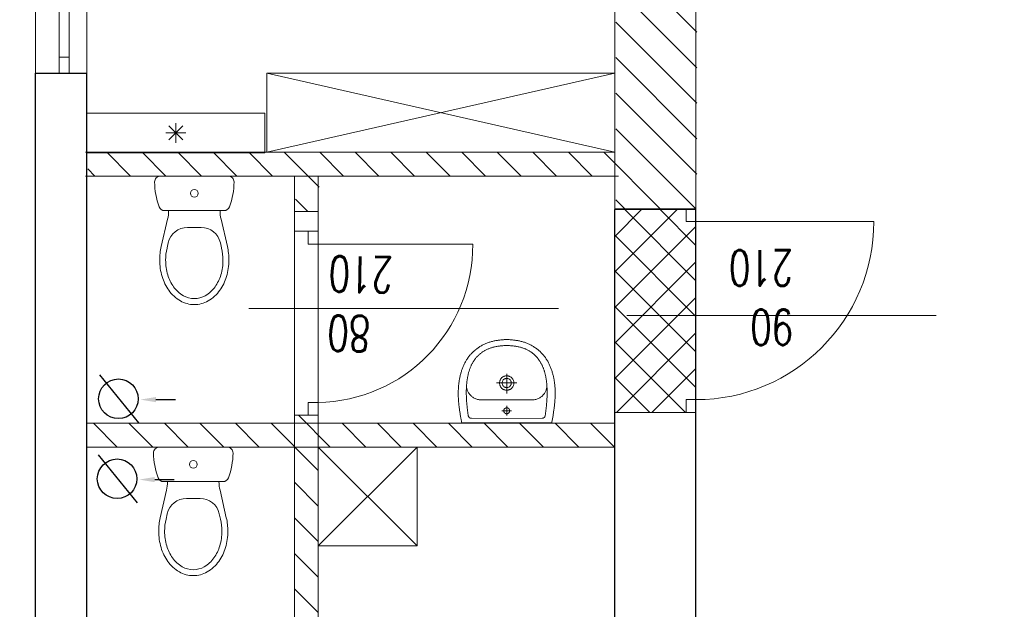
# Model space of a CAD drawing. Header units: millimetres. Extents: x -2948 to 78628, y 64669 to 215420.
# Tile 48 of 256: x 54957 to 55454, y 73594 to 73892. Entities that reach past the tile are written whole.
import ezdxf

# ---------------------------------------------------------------- set-up
doc = ezdxf.new("R2010")
doc.units = ezdxf.units.MM
doc.linetypes.add('HIDDEN', pattern=[9.525, 6.35, -3.175])
for name, color, linetype, lineweight in [('meble', 3, 'Continuous', 5), ('NOWE SCIANY', 3, 'Continuous', 13), ('OPIS', 2, 'Continuous', 13), ('P_POMOC', 1, 'Continuous', 5), ('P_WYPOSAZENIE_SANITARNE', 4, 'Continuous', 5), ('POMOC', 1, 'Continuous', 13), ('STOLARKA', 3, 'Continuous', 13), ('WYMIAR', 5, 'Continuous', 13), ('WYPOSAZENIE_SANITARNE', 122, 'Continuous', 5), ('ŚCIANY', 7, 'Continuous', 30)]:
    doc.layers.add(name, color=color, linetype=linetype, lineweight=lineweight)
doc.styles.add('style2', font='romans.shx', dxfattribs={"width": 0.7})
doc.dimstyles.new('100', dxfattribs={"dimscale": 80, "dimtxt": 0.2, "dimasz": 0.2, "dimexe": 1.25, "dimexo": 0.625, "dimgap": 0.05, "dimtad": 1, "dimdec": 0, "dimdsep": 46, "dimlunit": 6, "dimtxsty": 'style2', "dimblk1": 'TICK', "dimblk2": 'TICK', "dimsah": 1, "dimcen": 0.2, "dimse1": 1, "dimse2": 1, "dimclrd": 256, "dimclrt": 2, "dimadec": 0, "dimazin": 0, "dimtfac": 1, "dimtdec": 0, "dimtix": 1, "dimtmove": 1, "dimatfit": 0, "dimldrblk": 'DOTSMALL', "dimfxl": 1, "dimtolj": 1, "dimtzin": 0, "dimarcsym": 0})

# ---------------------------------------------------------------- blocks, each defined once
blk = doc.blocks.new('A$C48A16FC9')
at = {"layer": 'WYPOSAZENIE_SANITARNE'}
for p, q in [((-13.67, 35.98), (20.52, 35.98)), ((18.4, 18.48), (-11.55, 18.48)), ((-13.28, 0.27), (-10.09, 14.1)), ((0, 10), (6.85, 10)), ((20.13, 0.27), (16.94, 14.1)), ((-10.36, -0.41), (-9.74, 2.25)), ((17.21, -0.41), (16.6, 2.25))]:
    blk.add_line(p, q, dxfattribs=at)
for points in [[(-14.07, -6.52, 0.072039), (-12.86, -14.86, 0.083339), (-9.48, -21.8, 0.106661), (-3.63, -27.12, 0.132138), (3.43, -29.02, 0.132138), (10.48, -27.12, 0.106661), (16.33, -21.8, 0.083339), (19.72, -14.86, 0.072039), (20.93, -6.52, 0.05824), (20.13, 0.27, 0.083339)], [(-13.28, 0.27, 0.05824), (-14.07, -6.52, 0.072039)], [(-10.36, -0.43, 0.05824), (-11.07, -6.52, 0.05824)], [(-11.07, -6.52, 0.072039), (-9.99, -14.01, 0.083339), (-7.04, -20.05, 0.106661), (-2.12, -24.52, 0.132138), (3.43, -26.02, 0.132138), (8.98, -24.52, 0.106661), (13.89, -20.05, 0.083339), (16.84, -14.01, 0.072039), (17.93, -6.52, 0.05824), (17.21, -0.43, 0.05824)]]:
    blk.add_lwpolyline(points, format="xyb", dxfattribs=at)
blk.add_circle((3.43, 27.23), 1.96, dxfattribs=at)
for centre, radius, start, end in [((-13.67, 32.98), 3, 90, 180.5376), ((20.52, 32.98), 3, 359.4624, 90), ((20.33, 33.3), 37, 180.5376, 200.3417), ((-13.48, 33.3), 37, 339.6583, 359.4624), ((-11.55, 21.48), 3, 200.3417, 270), ((18.4, 21.48), 3, 270, 339.6583), ((-29.57, 18.6), 20, 346.9953, 359.6717), ((36.43, 18.6), 20, 180.3283, 193.0047), ((0, 0), 10, 90, 166.9953), ((6.85, 0), 10, 13.0047, 90)]:
    blk.add_arc(centre, radius, start, end, dxfattribs=at)
blk = doc.blocks.new('A$C17BC5D8D')
at = {"layer": 'WYPOSAZENIE_SANITARNE'}
blk.add_line((3.81, -7.43), (3.81, -7.43), dxfattribs=at)
for points in [[(-2.19, 13.82), (-2.19, -8.88), (-2.19, -31.68), (-1.76, -31.78), (-1.34, -31.87), (-0.91, -31.96), (-0.47, -32.04), (-0.04, -32.12), (0.4, -32.2), (0.84, -32.27), (1.28, -32.35), (1.73, -32.42), (2.17, -32.48), (2.61, -32.55), (3.06, -32.61), (3.5, -32.67), (3.94, -32.73), (4.39, -32.79), (4.83, -32.85), (5.26, -32.91), (5.7, -32.97), (6.13, -33.02), (6.56, -33.08), (6.98, -33.13), (7.4, -33.17), (7.82, -33.21), (8.24, -33.25), (8.67, -33.28), (9.09, -33.31), (9.51, -33.34), (9.93, -33.37), (10.36, -33.39), (10.78, -33.4), (11.2, -33.42), (11.63, -33.43), (12.05, -33.44), (12.47, -33.44), (12.9, -33.44), (13.32, -33.43), (13.74, -33.43), (14.17, -33.41), (14.59, -33.4), (15.01, -33.38), (15.43, -33.35), (15.86, -33.32), (16.28, -33.29), (16.7, -33.25), (17.12, -33.21), (17.54, -33.16), (17.96, -33.11), (18.37, -33.05), (18.79, -32.99), (19.21, -32.92), (19.62, -32.85), (20.04, -32.77), (20.45, -32.69), (20.87, -32.61), (21.28, -32.51), (21.69, -32.42), (22.1, -32.31), (22.51, -32.21), (22.91, -32.09), (23.32, -31.97), (23.72, -31.85), (24.13, -31.72), (24.53, -31.58), (24.93, -31.44), (25.33, -31.29), (25.72, -31.14), (26.12, -30.98), (26.51, -30.81), (26.9, -30.64), (26.9, -30.64), (27.31, -30.45), (27.7, -30.26), (28.1, -30.06), (28.48, -29.85), (28.86, -29.64), (29.24, -29.42), (29.61, -29.19), (29.97, -28.95), (30.33, -28.71), (30.68, -28.47), (31.02, -28.21), (31.36, -27.95), (31.7, -27.68), (32.03, -27.41), (32.35, -27.13), (32.66, -26.84), (32.97, -26.55), (33.28, -26.24), (33.58, -25.94), (33.87, -25.62), (34.16, -25.3), (34.44, -24.97), (34.72, -24.63), (34.99, -24.29), (35.26, -23.93), (35.52, -23.58), (35.77, -23.21), (36.02, -22.84), (36.27, -22.46), (36.49, -22.1), (36.71, -21.74), (36.92, -21.37), (37.12, -21), (37.31, -20.62), (37.5, -20.23), (37.67, -19.84), (37.84, -19.45), (38, -19.05), (38.15, -18.65), (38.29, -18.25), (38.43, -17.84), (38.56, -17.43), (38.68, -17.01), (38.79, -16.59), (38.9, -16.17), (39, -15.75), (39.1, -15.33), (39.18, -14.9), (39.27, -14.48), (39.34, -14.05), (39.41, -13.62), (39.47, -13.19), (39.53, -12.76), (39.58, -12.33), (39.63, -11.9), (39.67, -11.47), (39.71, -11.05), (39.74, -10.62), (39.77, -10.19), (39.79, -9.77), (39.8, -9.35), (39.82, -8.93), (39.82, -8.93), (39.8, -8.51), (39.79, -8.08), (39.77, -7.66), (39.74, -7.23), (39.71, -6.81), (39.67, -6.38), (39.63, -5.95), (39.58, -5.52), (39.53, -5.09), (39.47, -4.66), (39.41, -4.23), (39.34, -3.8), (39.27, -3.38), (39.18, -2.95), (39.1, -2.52), (39, -2.1), (38.9, -1.68), (38.79, -1.26), (38.68, -0.84), (38.56, -0.43), (38.43, -0.01), (38.29, 0.39), (38.15, 0.8), (38, 1.2), (37.84, 1.6), (37.67, 1.99), (37.5, 2.38), (37.31, 2.77), (37.12, 3.14), (36.92, 3.52), (36.71, 3.89), (36.49, 4.25), (36.27, 4.61), (36.27, 4.61), (36.02, 4.99), (35.77, 5.36), (35.52, 5.72), (35.26, 6.08), (34.99, 6.43), (34.72, 6.78), (34.44, 7.11), (34.16, 7.44), (33.87, 7.77), (33.58, 8.08), (33.28, 8.39), (32.97, 8.69), (32.66, 8.99), (32.35, 9.28), (32.03, 9.56), (31.7, 9.83), (31.36, 10.1), (31.02, 10.36), (30.68, 10.61), (30.33, 10.86), (29.97, 11.1), (29.61, 11.34), (29.24, 11.56), (28.86, 11.78), (28.48, 12), (28.1, 12.2), (27.7, 12.4), (27.31, 12.6), (26.9, 12.78), (26.9, 12.78), (26.51, 12.96), (26.12, 13.12), (25.72, 13.28), (25.33, 13.44), (24.93, 13.59), (24.53, 13.73), (24.13, 13.86), (23.72, 14), (23.32, 14.12), (22.91, 14.24), (22.51, 14.35), (22.1, 14.46), (21.69, 14.56), (21.28, 14.66), (20.87, 14.75), (20.45, 14.84), (20.04, 14.92), (19.62, 15), (19.21, 15.07), (18.79, 15.14), (18.37, 15.2), (17.96, 15.25), (17.54, 15.31), (17.12, 15.35), (16.7, 15.4), (16.28, 15.43), (15.86, 15.47), (15.43, 15.5), (15.01, 15.52), (14.59, 15.54), (14.17, 15.56), (13.74, 15.57), (13.32, 15.58), (12.9, 15.59), (12.47, 15.59), (12.05, 15.58), (11.63, 15.58), (11.2, 15.57), (10.78, 15.55), (10.36, 15.53), (9.93, 15.51), (9.51, 15.49), (9.09, 15.46), (8.67, 15.43), (8.24, 15.4), (7.82, 15.36), (7.4, 15.32), (6.98, 15.27), (6.56, 15.23), (6.56, 15.23), (6.13, 15.17), (5.7, 15.11), (5.26, 15.06), (4.83, 15), (4.39, 14.94), (3.94, 14.88), (3.5, 14.82), (3.06, 14.76), (2.61, 14.69), (2.17, 14.63), (1.73, 14.56), (1.28, 14.49), (0.84, 14.42), (0.4, 14.34), (-0.04, 14.27), (-0.47, 14.18), (-0.91, 14.1), (-1.34, 14.01), (-1.76, 13.92)], [(36.8, -8.93), (36.8, -8.44), (36.78, -7.96), (36.76, -7.49), (36.73, -7.02), (36.7, -6.57), (36.66, -6.12), (36.61, -5.67), (36.56, -5.24), (36.5, -4.81), (36.44, -4.38), (36.37, -3.97), (36.29, -3.56), (36.21, -3.16), (36.12, -2.76), (36.02, -2.38), (35.92, -1.99), (35.81, -1.62), (35.7, -1.25), (35.59, -0.89), (35.46, -0.53), (35.33, -0.19), (35.2, 0.16), (35.06, 0.49), (34.92, 0.82), (34.77, 1.15), (34.61, 1.47), (34.45, 1.78), (34.29, 2.08), (34.12, 2.38), (33.95, 2.68), (33.77, 2.96), (33.58, 3.25), (33.4, 3.52), (33.2, 3.79), (33.01, 4.06), (32.8, 4.32), (32.6, 4.57), (32.39, 4.82), (32.17, 5.06), (31.95, 5.3), (31.73, 5.53), (31.5, 5.75), (31.27, 5.98), (31.04, 6.19), (30.8, 6.4), (30.56, 6.61), (30.31, 6.81), (30.06, 7), (29.81, 7.19), (29.55, 7.38), (29.29, 7.56), (29.02, 7.74), (28.76, 7.91), (28.49, 8.07), (28.21, 8.24), (27.93, 8.39), (27.65, 8.54), (27.37, 8.69), (27.09, 8.84), (26.8, 8.98), (26.5, 9.11), (26.21, 9.24), (25.91, 9.37), (25.61, 9.49), (25.31, 9.61), (25.01, 9.72), (24.7, 9.83), (24.39, 9.94), (24.08, 10.04), (23.76, 10.14), (23.45, 10.23), (23.13, 10.32), (22.81, 10.41), (22.48, 10.49), (22.16, 10.57), (21.83, 10.64), (21.5, 10.72), (21.17, 10.78), (20.84, 10.85), (20.51, 10.91), (20.18, 10.97), (19.84, 11.02), (19.5, 11.08), (19.16, 11.12), (18.82, 11.17), (18.48, 11.21), (18.14, 11.25), (17.8, 11.29), (17.45, 11.32), (17.11, 11.35), (16.76, 11.38), (16.41, 11.4), (16.06, 11.43), (15.72, 11.45), (15.37, 11.46), (15.02, 11.48), (14.67, 11.49), (14.32, 11.5), (13.97, 11.51), (13.61, 11.51), (13.26, 11.51), (12.91, 11.51), (12.56, 11.51), (12.21, 11.51), (11.86, 11.5), (11.5, 11.49), (11.15, 11.48), (10.8, 11.47), (10.45, 11.45), (10.1, 11.44), (9.75, 11.42), (9.4, 11.4), (9.05, 11.38), (8.7, 11.36), (8.36, 11.33), (8.01, 11.31), (7.66, 11.28), (7.32, 11.25), (6.97, 11.22), (6.63, 11.19), (6.29, 11.15), (5.95, 11.12), (5.61, 11.08), (5.27, 11.05), (4.93, 11.01), (4.6, 10.97), (4.26, 10.93), (3.93, 10.89), (3.6, 10.85), (3.27, 10.8), (2.94, 10.76), (2.61, 10.72), (2.29, 10.67), (1.97, 10.63), (1.65, 10.58), (1.33, 10.53), (1.33, 10.53), (0.77, 10.3), (0.38, 9.98), (0.13, 9.53), (0.01, 8.93), (-0.01, -8.93), (0.01, -26.78), (0.13, -27.38), (0.38, -27.83), (0.77, -28.16), (1.33, -28.39), (1.65, -28.43), (1.97, -28.48), (2.29, -28.52), (2.61, -28.57), (2.94, -28.61), (3.27, -28.66), (3.6, -28.7), (3.93, -28.74), (4.26, -28.78), (4.6, -28.82), (4.93, -28.86), (5.27, -28.9), (5.61, -28.93), (5.95, -28.97), (6.29, -29.01), (6.63, -29.04), (6.97, -29.07), (7.32, -29.1), (7.66, -29.13), (8.01, -29.16), (8.36, -29.18), (8.7, -29.21), (9.05, -29.23), (9.4, -29.25), (9.75, -29.27), (10.1, -29.29), (10.45, -29.31), (10.8, -29.32), (11.15, -29.33), (11.5, -29.34), (11.86, -29.35), (12.21, -29.36), (12.56, -29.36), (12.91, -29.37), (13.26, -29.37), (13.61, -29.36), (13.97, -29.36), (14.32, -29.35), (14.67, -29.34), (15.02, -29.33), (15.37, -29.32), (15.72, -29.3), (16.06, -29.28), (16.41, -29.26), (16.76, -29.23), (17.11, -29.2), (17.45, -29.17), (17.8, -29.14), (18.14, -29.1), (18.48, -29.07), (18.82, -29.02), (19.16, -28.98), (19.5, -28.93), (19.84, -28.88), (20.18, -28.82), (20.51, -28.76), (20.84, -28.7), (21.17, -28.64), (21.5, -28.57), (21.83, -28.5), (22.16, -28.42), (22.48, -28.34), (22.81, -28.26), (23.13, -28.17), (23.45, -28.08), (23.76, -27.99), (24.08, -27.89), (24.39, -27.79), (24.7, -27.68), (25.01, -27.57), (25.31, -27.46), (25.61, -27.34), (25.91, -27.22), (26.21, -27.09), (26.5, -26.96), (26.8, -26.83), (27.09, -26.69), (27.37, -26.55), (27.65, -26.4), (27.93, -26.25), (28.21, -26.09), (28.49, -25.93), (28.76, -25.76), (29.02, -25.59), (29.29, -25.41), (29.55, -25.23), (29.81, -25.05), (30.06, -24.86), (30.31, -24.66), (30.56, -24.46), (30.8, -24.26), (31.04, -24.04), (31.27, -23.83), (31.5, -23.61), (31.73, -23.38), (31.95, -23.15), (32.17, -22.91), (32.39, -22.67), (32.6, -22.42), (32.8, -22.17), (33.01, -21.91), (33.2, -21.64), (33.4, -21.37), (33.58, -21.1), (33.77, -20.82), (33.95, -20.53), (34.12, -20.24), (34.29, -19.94), (34.45, -19.63), (34.61, -19.32), (34.77, -19), (34.92, -18.68), (35.06, -18.35), (35.2, -18.01), (35.33, -17.67), (35.46, -17.32), (35.59, -16.96), (35.7, -16.6), (35.81, -16.23), (35.92, -15.86), (36.02, -15.48), (36.12, -15.09), (36.21, -14.69), (36.29, -14.29), (36.37, -13.88), (36.44, -13.47), (36.5, -13.05), (36.56, -12.62), (36.61, -12.18), (36.66, -11.74), (36.7, -11.29), (36.73, -10.83), (36.76, -10.36), (36.78, -9.89), (36.8, -9.41), (36.8, -8.93)], [(3.81, -7.43), (3.79, -7.43), (3.77, -7.43), (3.75, -7.43), (3.73, -7.43), (3.71, -7.43), (3.69, -7.43), (3.67, -7.43), (3.64, -7.44), (3.62, -7.44), (3.6, -7.44), (3.58, -7.44), (3.56, -7.45), (3.54, -7.45), (3.52, -7.46), (3.5, -7.46), (3.48, -7.46), (3.46, -7.47), (3.44, -7.47), (3.42, -7.48), (3.39, -7.49), (3.37, -7.49), (3.35, -7.5), (3.33, -7.5), (3.31, -7.51), (3.29, -7.52), (3.27, -7.53), (3.25, -7.53), (3.23, -7.54), (3.22, -7.55), (3.2, -7.56), (3.18, -7.57), (3.16, -7.58), (3.14, -7.59), (3.12, -7.6), (3.1, -7.61), (3.08, -7.62), (3.06, -7.63), (3.05, -7.64), (3.03, -7.65), (3.01, -7.66), (2.99, -7.67), (2.97, -7.68), (2.96, -7.69), (2.94, -7.71), (2.92, -7.72), (2.9, -7.73), (2.89, -7.75), (2.87, -7.76), (2.85, -7.77), (2.84, -7.79), (2.82, -7.8), (2.81, -7.81), (2.79, -7.83), (2.78, -7.84), (2.76, -7.86), (2.75, -7.87), (2.73, -7.89), (2.72, -7.9), (2.7, -7.92), (2.69, -7.93), (2.67, -7.95), (2.66, -7.97), (2.65, -7.98), (2.63, -8), (2.62, -8.02), (2.61, -8.03), (2.59, -8.05), (2.58, -8.07), (2.57, -8.08), (2.56, -8.1), (2.55, -8.12), (2.54, -8.14), (2.52, -8.16), (2.51, -8.17), (2.5, -8.19), (2.49, -8.21), (2.48, -8.23), (2.47, -8.25), (2.46, -8.27), (2.45, -8.29), (2.45, -8.31), (2.44, -8.33), (2.43, -8.35), (2.42, -8.37), (2.41, -8.39), (2.41, -8.41), (2.4, -8.43), (2.39, -8.45), (2.38, -8.47), (2.38, -8.49), (2.37, -8.51), (2.37, -8.53), (2.36, -8.55), (2.36, -8.57), (2.35, -8.59), (2.35, -8.61), (2.34, -8.63), (2.34, -8.65), (2.33, -8.67), (2.33, -8.69), (2.33, -8.71), (2.32, -8.73), (2.32, -8.76), (2.32, -8.78), (2.32, -8.8), (2.32, -8.82), (2.31, -8.84), (2.31, -8.86), (2.31, -8.88), (2.31, -8.9), (2.31, -8.92), (2.31, -8.95), (2.31, -8.97), (2.31, -8.99), (2.31, -9.01), (2.32, -9.03), (2.32, -9.05), (2.32, -9.07), (2.32, -9.09), (2.32, -9.12), (2.33, -9.14), (2.33, -9.16), (2.33, -9.18), (2.34, -9.2), (2.34, -9.22), (2.35, -9.24), (2.35, -9.26), (2.35, -9.28), (2.36, -9.3), (2.37, -9.32), (2.37, -9.34), (2.38, -9.36), (2.38, -9.38), (2.39, -9.4), (2.4, -9.42), (2.4, -9.44), (2.41, -9.46), (2.42, -9.48), (2.43, -9.5), (2.44, -9.52), (2.44, -9.54), (2.45, -9.56), (2.46, -9.58), (2.47, -9.6), (2.48, -9.62), (2.49, -9.64), (2.5, -9.66), (2.51, -9.67), (2.52, -9.69), (2.53, -9.71), (2.54, -9.73), (2.56, -9.75), (2.57, -9.77), (2.58, -9.78), (2.59, -9.8), (2.6, -9.82), (2.62, -9.83), (2.63, -9.85), (2.64, -9.87), (2.66, -9.88), (2.67, -9.9), (2.68, -9.92), (2.7, -9.93), (2.71, -9.95), (2.73, -9.96), (2.74, -9.98), (2.76, -9.99), (2.77, -10.01), (2.79, -10.02), (2.8, -10.04), (2.82, -10.05), (2.84, -10.07), (2.85, -10.08), (2.87, -10.09), (2.88, -10.11), (2.9, -10.12), (2.92, -10.13), (2.94, -10.14), (2.95, -10.16), (2.97, -10.17), (2.99, -10.18), (3.01, -10.19), (3.02, -10.2), (3.04, -10.21), (3.06, -10.22), (3.08, -10.24), (3.1, -10.25), (3.12, -10.26), (3.13, -10.27), (3.15, -10.27), (3.17, -10.28), (3.19, -10.29), (3.21, -10.3), (3.23, -10.31), (3.25, -10.32), (3.27, -10.33), (3.29, -10.33), (3.31, -10.34), (3.33, -10.35), (3.35, -10.35), (3.37, -10.36), (3.39, -10.37), (3.41, -10.37), (3.43, -10.38), (3.45, -10.38), (3.47, -10.39), (3.49, -10.39), (3.51, -10.4), (3.54, -10.4), (3.56, -10.4), (3.58, -10.41), (3.6, -10.41), (3.62, -10.41), (3.64, -10.42), (3.66, -10.42), (3.68, -10.42), (3.7, -10.42), (3.73, -10.42), (3.75, -10.43), (3.77, -10.43), (3.79, -10.43), (3.81, -10.43), (3.83, -10.43), (3.85, -10.43), (3.87, -10.43), (3.9, -10.42), (3.92, -10.42), (3.94, -10.42), (3.96, -10.42), (3.98, -10.42), (4, -10.41), (4.02, -10.41), (4.04, -10.41), (4.06, -10.41), (4.08, -10.4), (4.11, -10.4), (4.13, -10.39), (4.15, -10.39), (4.17, -10.38), (4.19, -10.38), (4.21, -10.37), (4.23, -10.37), (4.25, -10.36), (4.27, -10.36), (4.29, -10.35), (4.31, -10.34), (4.33, -10.33), (4.35, -10.33), (4.37, -10.32), (4.39, -10.31), (4.41, -10.3), (4.43, -10.29), (4.45, -10.29), (4.47, -10.28), (4.49, -10.27), (4.5, -10.26), (4.52, -10.25), (4.54, -10.24), (4.56, -10.23), (4.58, -10.22), (4.6, -10.2), (4.61, -10.19), (4.63, -10.18), (4.65, -10.17), (4.67, -10.16), (4.69, -10.15), (4.7, -10.13), (4.72, -10.12), (4.74, -10.11), (4.75, -10.09), (4.77, -10.08), (4.79, -10.07), (4.8, -10.05), (4.82, -10.04), (4.83, -10.03), (4.85, -10.01), (4.86, -10), (4.88, -9.98), (4.89, -9.97), (4.91, -9.95), (4.92, -9.93), (4.94, -9.92), (4.95, -9.9), (4.96, -9.89), (4.98, -9.87), (4.99, -9.85), (5, -9.84), (5.02, -9.82), (5.03, -9.8), (5.04, -9.79), (5.05, -9.77), (5.07, -9.75), (5.08, -9.73), (5.09, -9.71), (5.1, -9.7), (5.11, -9.68), (5.12, -9.66), (5.13, -9.64), (5.14, -9.62), (5.15, -9.6), (5.16, -9.58), (5.17, -9.57), (5.18, -9.55), (5.19, -9.53), (5.2, -9.51), (5.2, -9.49), (5.21, -9.47), (5.22, -9.45), (5.23, -9.43), (5.23, -9.41), (5.24, -9.39), (5.25, -9.37), (5.25, -9.35), (5.26, -9.33), (5.26, -9.31), (5.27, -9.29), (5.27, -9.27), (5.28, -9.24), (5.28, -9.22), (5.29, -9.2), (5.29, -9.18), (5.29, -9.16), (5.3, -9.14), (5.3, -9.12), (5.3, -9.1), (5.3, -9.08), (5.31, -9.06), (5.31, -9.03), (5.31, -9.01), (5.31, -8.99), (5.31, -8.97), (5.31, -8.95), (5.31, -8.93), (5.31, -8.91), (5.31, -8.89), (5.31, -8.86), (5.31, -8.84), (5.31, -8.82), (5.31, -8.8), (5.31, -8.78), (5.3, -8.76), (5.3, -8.74), (5.3, -8.72), (5.29, -8.7), (5.29, -8.67), (5.29, -8.65), (5.28, -8.63), (5.28, -8.61), (5.27, -8.59), (5.27, -8.57), (5.26, -8.55), (5.26, -8.53), (5.25, -8.51), (5.25, -8.49), (5.24, -8.47), (5.23, -8.45), (5.23, -8.43), (5.22, -8.41), (5.21, -8.39), (5.2, -8.37), (5.2, -8.35), (5.19, -8.33), (5.18, -8.31), (5.17, -8.29), (5.16, -8.27), (5.15, -8.25), (5.14, -8.23), (5.13, -8.22), (5.12, -8.2), (5.11, -8.18), (5.1, -8.16), (5.09, -8.14), (5.08, -8.12), (5.07, -8.11), (5.06, -8.09), (5.04, -8.07), (5.03, -8.05), (5.02, -8.04), (5.01, -8.02), (4.99, -8), (4.98, -7.99), (4.97, -7.97), (4.95, -7.95), (4.94, -7.94), (4.93, -7.92), (4.91, -7.91), (4.9, -7.89), (4.88, -7.87), (4.87, -7.86), (4.85, -7.84), (4.84, -7.83), (4.82, -7.82), (4.8, -7.8), (4.79, -7.79), (4.77, -7.77), (4.76, -7.76), (4.74, -7.75), (4.72, -7.73), (4.71, -7.72), (4.69, -7.71), (4.67, -7.7), (4.65, -7.68), (4.64, -7.67), (4.62, -7.66), (4.6, -7.65), (4.58, -7.64), (4.56, -7.63), (4.55, -7.62), (4.53, -7.61), (4.51, -7.6), (4.49, -7.59), (4.47, -7.58), (4.45, -7.57), (4.43, -7.56), (4.41, -7.55), (4.39, -7.54), (4.37, -7.54), (4.35, -7.53), (4.33, -7.52), (4.31, -7.51), (4.29, -7.51), (4.27, -7.5), (4.25, -7.49), (4.23, -7.49), (4.21, -7.48), (4.19, -7.48), (4.17, -7.47), (4.15, -7.47), (4.13, -7.46), (4.11, -7.46), (4.09, -7.45), (4.07, -7.45), (4.05, -7.44), (4.03, -7.44), (4, -7.44), (3.98, -7.44), (3.96, -7.43), (3.94, -7.43), (3.92, -7.43), (3.9, -7.43), (3.88, -7.43), (3.86, -7.43), (3.84, -7.43), (3.81, -7.43)], [(17.86, -5.33), (18.22, -5.34), (18.57, -5.38), (18.89, -5.45), (19.19, -5.54), (19.47, -5.65), (19.74, -5.79), (19.99, -5.94), (20.21, -6.11), (20.42, -6.3), (20.61, -6.5), (20.78, -6.72), (20.93, -6.95), (21.06, -7.19), (21.18, -7.44), (21.27, -7.7), (21.35, -7.97), (21.41, -8.24), (21.44, -8.51), (21.46, -8.79), (21.46, -9.07), (21.44, -9.34), (21.41, -9.62), (21.35, -9.89), (21.27, -10.15), (21.18, -10.41), (21.06, -10.66), (20.93, -10.9), (20.78, -11.13), (20.61, -11.35), (20.42, -11.55), (20.21, -11.74), (19.98, -11.91), (19.74, -12.07), (19.47, -12.2), (19.19, -12.31), (18.89, -12.41), (18.56, -12.47), (18.22, -12.51), (17.86, -12.53), (17.5, -12.51), (17.16, -12.47), (16.84, -12.41), (16.54, -12.31), (16.25, -12.2), (15.99, -12.07), (15.74, -11.91), (15.52, -11.74), (15.31, -11.55), (15.12, -11.35), (14.95, -11.13), (14.8, -10.9), (14.66, -10.66), (14.55, -10.41), (14.46, -10.15), (14.38, -9.88), (14.32, -9.61), (14.28, -9.34), (14.27, -9.06), (14.27, -8.79), (14.28, -8.51), (14.32, -8.24), (14.38, -7.97), (14.46, -7.7), (14.55, -7.44), (14.66, -7.19), (14.8, -6.95), (14.95, -6.72), (15.12, -6.5), (15.31, -6.3), (15.52, -6.11), (15.74, -5.94), (15.99, -5.79), (16.25, -5.65), (16.54, -5.54), (16.84, -5.45), (17.16, -5.38), (17.5, -5.34), (17.86, -5.33)], [(17.86, -6.63), (18.23, -6.65), (18.57, -6.72), (18.87, -6.82), (19.14, -6.97), (19.38, -7.14), (19.59, -7.35), (19.77, -7.57), (19.91, -7.82), (20.02, -8.08), (20.1, -8.36), (20.15, -8.64), (20.16, -8.93), (20.15, -9.21), (20.1, -9.5), (20.02, -9.77), (19.91, -10.03), (19.76, -10.28), (19.59, -10.51), (19.38, -10.71), (19.14, -10.89), (18.87, -11.03), (18.57, -11.14), (18.23, -11.2), (17.86, -11.23), (17.5, -11.2), (17.16, -11.14), (16.86, -11.03), (16.59, -10.89), (16.35, -10.71), (16.14, -10.51), (15.96, -10.28), (15.82, -10.03), (15.71, -9.77), (15.63, -9.5), (15.58, -9.21), (15.56, -8.93), (15.58, -8.64), (15.63, -8.36), (15.71, -8.08), (15.82, -7.82), (15.96, -7.57), (16.14, -7.35), (16.35, -7.14), (16.59, -6.97), (16.86, -6.82), (17.16, -6.72), (17.5, -6.65), (17.86, -6.63)]]:
    blk.add_lwpolyline(points, close=True, dxfattribs=at)
for points in [[(16.87, 11.37), (16.57, 11.39), (16.26, 11.39), (15.94, 11.38), (15.62, 11.34), (15.28, 11.28), (14.95, 11.2), (14.61, 11.1), (14.27, 10.99), (13.93, 10.85), (13.6, 10.7), (13.26, 10.52), (12.93, 10.33), (12.61, 10.12), (12.29, 9.89), (11.98, 9.65), (11.68, 9.38), (11.4, 9.1), (11.12, 8.81), (10.86, 8.49), (10.62, 8.16), (10.39, 7.81), (10.18, 7.45), (9.99, 7.07), (9.82, 6.67), (9.67, 6.26), (9.54, 5.83), (9.45, 5.39), (9.37, 4.93), (9.33, 4.46), (9.31, 3.97)], [(9.31, 3.97), (9.31, -8.93), (9.31, -21.83)], [(17.89, -3.84), (17.89, -14.02)], [(6.34, -8.93), (1.5, -8.93)], [(3.81, -11.36), (3.81, -6.49)], [(22.54, -8.93), (12.53, -8.93)], [(9.31, -21.83), (9.33, -22.31), (9.37, -22.78), (9.45, -23.24), (9.54, -23.68), (9.67, -24.11), (9.82, -24.52), (9.99, -24.92), (10.18, -25.3), (10.39, -25.66), (10.62, -26.01), (10.86, -26.34), (11.12, -26.66), (11.4, -26.96), (11.68, -27.24), (11.98, -27.5), (12.29, -27.75), (12.61, -27.97), (12.93, -28.18), (13.26, -28.38), (13.6, -28.55), (13.93, -28.7), (14.27, -28.84), (14.61, -28.96), (14.95, -29.05), (15.28, -29.13), (15.62, -29.19), (15.94, -29.23), (16.26, -29.25), (16.57, -29.24), (16.87, -29.22)]]:
    blk.add_lwpolyline(points, dxfattribs=at)
blk = doc.blocks.new('TICK')
at = {"color": 5}
for p, q in [((0, -0.75), (0, 0.75)), ((-1, 0), (1, 0))]:
    blk.add_line(p, q, dxfattribs=at)
at = {"const_width": 0.1}
blk.add_lwpolyline([(-0.354, -0.354), (0.354, 0.354)], dxfattribs=at)
blk = doc.blocks.new('*D1123')
at = {"layer": 'Defpoints', "color": 0, "ltscale": 2, "transparency": 16777216}
for p in [(54277.68, 73687.64), (54990.49, 73687.64), (54990.49, 73675.64)]:
    blk.add_point(p, dxfattribs=at)
at = {"layer": 'WYMIAR', "lineweight": -2, "ltscale": 2, "transparency": 16777216}
for p, q in [((54277.68, 73703.64), (54277.68, 73719.64)), ((54277.68, 73675.64), (54277.68, 73687.64)), ((54277.68, 73659.64), (54277.68, 73643.64))]:
    blk.add_line(p, q, dxfattribs=at)
at = {"layer": 'WYMIAR', "lineweight": -2, "ltscale": 2, "transparency": 16777216, "xscale": 16, "yscale": 16, "zscale": 16}
for p, rotation in [((54277.68, 73687.64), 270), ((54277.68, 73675.64), 90)]:
    blk.add_blockref('TICK', p, dxfattribs=dict(at, rotation=rotation))
at = {"layer": 'WYMIAR', "color": 2, "ltscale": 2, "transparency": 16777216, "insert": (54265.68, 73681.64), "char_height": 16, "attachment_point": 5, "rotation": 90, "style": 'style2'}
blk.add_mtext('\\A1;12', dxfattribs=at)
blk = doc.blocks.new('_DotSmall')
at = {"layer": 'OPIS', "color": 0, "const_width": 0.5}
blk.add_lwpolyline([(-0.0625, 0, 1), (0.0625, 0, 1)], format="xyb", close=True, dxfattribs=at)
blk = doc.blocks.new('*D1124')
at = {"layer": 'Defpoints', "color": 0, "ltscale": 2, "transparency": 16777216}
for p in [(54277.68, 73675.64), (54990.49, 73675.64), (54990.49, 73550.64)]:
    blk.add_point(p, dxfattribs=at)
at = {"layer": 'WYMIAR', "lineweight": -2, "ltscale": 2, "transparency": 16777216}
blk.add_line((54277.68, 73566.64), (54277.68, 73659.64), dxfattribs=at)
at = {"layer": 'WYMIAR', "lineweight": -2, "ltscale": 2, "transparency": 16777216, "xscale": 16, "yscale": 16, "zscale": 16}
for p, rotation in [((54277.68, 73675.64), 90), ((54277.68, 73550.64), 270)]:
    blk.add_blockref('TICK', p, dxfattribs=dict(at, rotation=rotation))
at = {"layer": 'WYMIAR', "color": 2, "ltscale": 2, "transparency": 16777216, "insert": (54265.68, 73613.14), "char_height": 16, "attachment_point": 5, "rotation": 90, "style": 'style2'}
blk.add_mtext('\\A1;125', dxfattribs=at)
blk = doc.blocks.new('*D1126')
at = {"layer": 'Defpoints', "color": 0, "ltscale": 2, "transparency": 16777216}
for p in [(54277.68, 73812.64), (54990.49, 73812.64), (54990.49, 73687.64)]:
    blk.add_point(p, dxfattribs=at)
at = {"layer": 'WYMIAR', "lineweight": -2, "ltscale": 2, "transparency": 16777216}
blk.add_line((54277.68, 73703.64), (54277.68, 73796.64), dxfattribs=at)
at = {"layer": 'WYMIAR', "lineweight": -2, "ltscale": 2, "transparency": 16777216, "xscale": 16, "yscale": 16, "zscale": 16}
for p, rotation in [((54277.68, 73812.64), 90), ((54277.68, 73687.64), 270)]:
    blk.add_blockref('TICK', p, dxfattribs=dict(at, rotation=rotation))
at = {"layer": 'WYMIAR', "color": 2, "ltscale": 2, "transparency": 16777216, "insert": (54265.68, 73750.14), "char_height": 16, "attachment_point": 5, "rotation": 90, "style": 'style2'}
blk.add_mtext('\\A1;125', dxfattribs=at)
blk = doc.blocks.new('*D1127')
at = {"layer": 'Defpoints', "color": 0, "ltscale": 2, "transparency": 16777216}
for p in [(54277.68, 73824.64), (54990.49, 73824.64), (54990.49, 73812.64)]:
    blk.add_point(p, dxfattribs=at)
at = {"layer": 'WYMIAR', "lineweight": -2, "ltscale": 2, "transparency": 16777216}
for p, q in [((54277.68, 73840.64), (54277.68, 73856.64)), ((54277.68, 73812.64), (54277.68, 73824.64)), ((54277.68, 73796.64), (54277.68, 73780.64))]:
    blk.add_line(p, q, dxfattribs=at)
at = {"layer": 'WYMIAR', "lineweight": -2, "ltscale": 2, "transparency": 16777216, "xscale": 16, "yscale": 16, "zscale": 16}
for p, rotation in [((54277.68, 73824.64), 270), ((54277.68, 73812.64), 90)]:
    blk.add_blockref('TICK', p, dxfattribs=dict(at, rotation=rotation))
at = {"layer": 'WYMIAR', "color": 2, "ltscale": 2, "transparency": 16777216, "insert": (54265.68, 73818.64), "char_height": 16, "attachment_point": 5, "rotation": 90, "style": 'style2'}
blk.add_mtext('\\A1;12', dxfattribs=at)
blk = doc.blocks.new('*D1128')
at = {"layer": 'Defpoints', "color": 0, "ltscale": 2, "transparency": 16777216}
for p in [(54277.68, 74072.64), (54990.49, 74072.64), (54990.49, 73824.64)]:
    blk.add_point(p, dxfattribs=at)
at = {"layer": 'WYMIAR', "lineweight": -2, "ltscale": 2, "transparency": 16777216}
blk.add_line((54277.68, 73840.64), (54277.68, 74056.64), dxfattribs=at)
at = {"layer": 'WYMIAR', "lineweight": -2, "ltscale": 2, "transparency": 16777216, "xscale": 16, "yscale": 16, "zscale": 16}
for p, rotation in [((54277.68, 74072.64), 90), ((54277.68, 73824.64), 270)]:
    blk.add_blockref('TICK', p, dxfattribs=dict(at, rotation=rotation))
at = {"layer": 'WYMIAR', "color": 2, "ltscale": 2, "transparency": 16777216, "insert": (54265.68, 73948.64), "char_height": 16, "attachment_point": 5, "rotation": 90, "style": 'style2'}
blk.add_mtext('\\A1;248', dxfattribs=at)

msp = doc.modelspace()

# ---------------------------------------------------------------- hatches: boundary and pattern name
at = {"layer": 'NOWE SCIANY', "ltscale": 2, "true_color": 0xdb0000, "transparency": 33554687}
h = msp.add_hatch(dxfattribs=at)
h.set_pattern_fill('ANSI37', color=12, scale=4)
h.set_pattern_definition([(135, (17962.765, -27595.734), (-8.9802561, -8.9802561), []), (225, (17962.765, -27595.734), (8.9802561, -8.9802561), [])])
h.paths.add_polyline_path([(55257.49, 73795.64), (55257.49, 73791.88), (55257.49, 73693.1), (55293.49, 73693.1), (55293.49, 73699.6), (55298.49, 73699.6), (55298.49, 73789.6), (55293.49, 73789.6), (55293.49, 73795.64)])
h.paths.add_polyline_path([(55525.49, 80080.64), (55525.49, 80015.64), (55547.49, 80015.64), (55547.49, 80080.64)])
h.paths.add_polyline_path([(55525.49, 80190.64), (55525.49, 80080.64), (55547.49, 80080.64), (55547.49, 80190.64)])
h.paths.add_polyline_path([(55547.49, 80174.64), (55547.49, 80170.64), (55601.49, 80170.64), (55601.49, 80174.64)])
h.paths.add_polyline_path([(55601.49, 80174.64), (55601.49, 80170.64), (55771.49, 80170.64), (55771.49, 80174.64)])
h.paths.add_polyline_path([(55771.49, 80174.64), (55771.49, 80170.64), (55837.49, 80170.64), (55837.49, 80174.64)])
at = {"layer": 'NOWE SCIANY', "ltscale": 2, "true_color": 0x33a319, "transparency": 33554687}
h = msp.add_hatch(dxfattribs=at)
h.set_pattern_fill('ANSI31', color=84, scale=4)
h.set_pattern_definition([(135, (17963.265, -27595.734), (-8.9802561, -8.9802561), [])])
h.paths.add_polyline_path([(54990.99, 73391.64), (54990.99, 73379.64), (55257.99, 73379.64), (55257.99, 73391.64)])
h.paths.add_polyline_path([(55095.47, 73396.17), (55095.47, 73391.64), (55107.47, 73391.64), (55107.47, 73396.17)])
h.paths.add_polyline_path([(55095.47, 73538.64), (55095.47, 73499.17), (55107.47, 73499.17), (55107.47, 73538.64)])
h.paths.add_polyline_path([(55095.47, 73550.64), (55095.47, 73538.64), (55107.47, 73538.64), (55107.47, 73550.64)])
h.paths.add_polyline_path([(55095.47, 73675.64), (55095.47, 73554.73), (55095.47, 73550.64), (55107.47, 73550.64), (55107.47, 73599.73), (55107.47, 73675.64)])
h.paths.add_polyline_path([(55095.47, 73687.64), (55095.47, 73675.64), (55107.47, 73675.64), (55107.47, 73687.64)])
h.paths.add_polyline_path([(55107.47, 73687.64), (55107.47, 73675.64), (55157.47, 73675.64), (55257.99, 73675.64), (55257.99, 73687.64)])
h.paths.add_polyline_path([(54990.99, 73687.64), (54990.99, 73675.64), (55095.47, 73675.64), (55095.47, 73687.64)])
h.paths.add_polyline_path([(55081.93, 73824.64), (54990.99, 73824.64), (54990.99, 73812.64), (55095.99, 73812.64), (55113.14, 73812.64), (55257.99, 73812.64), (55257.99, 73824.64)])
h.paths.add_polyline_path([(55095.99, 73812.64), (55095.99, 73794.73), (55107.99, 73794.73), (55107.99, 73812.64)])
h.paths.add_polyline_path([(55095.99, 73691.73), (55095.99, 73687.64), (55107.99, 73687.64), (55107.99, 73691.73)])
h.paths.add_polyline_path([(55257.99, 73397.64), (55257.99, 73290.64), (55298.99, 73290.64), (55298.99, 73397.64)])
h.paths.add_polyline_path([(55257.99, 73902.64), (55257.99, 73796.1), (55298.99, 73796.1), (55298.99, 73902.64)])

# ---------------------------------------------------------------- linework, layer by layer
for p, q in [((54996.84, 73712.17), (55016.55, 73687.92)), ((55025.44, 73699.62), (55035.3, 73699.62)), ((54996.19, 73671.74), (55015.91, 73647.49)), ((55024.79, 73659.19), (55034.65, 73659.19))]:
    msp.add_line(p, q)
for centre in [(55006.42, 73700.04), (55005.77, 73659.61)]:
    msp.add_circle(centre, 10)
for points in [[(55025.44, 73698.31), (55025.44, 73700.94), (55017.55, 73699.62)], [(55024.79, 73657.88), (55024.79, 73660.51), (55016.91, 73659.19)]]:
    msp.add_solid(points)
at = {"layer": 'meble'}
msp.add_line((55081.43, 73864.64), (55257.49, 73824.64), dxfattribs=at)
msp.add_lwpolyline([(55257.49, 73864.64), (55081.43, 73824.64)], dxfattribs=at)
msp.add_lwpolyline([(55257.49, 73864.64), (55081.43, 73864.64), (55081.43, 73824.64), (55257.49, 73824.64)], close=True, dxfattribs=at)
at = {"layer": 'NOWE SCIANY'}
for p, q in [((55257.49, 73791.88), (55257.49, 73798.38)), ((55293.49, 73789.6), (55293.49, 73796.1)), ((55298.49, 73789.6), (55293.49, 73789.6)), ((55102.47, 73778.25), (55102.47, 73784.75)), ((55107.47, 73778.25), (55102.47, 73778.25)), ((55420.05, 73742.19), (55263.49, 73742.19)), ((55257.49, 73695.38), (55257.49, 73701.88)), ((55298.49, 73699.6), (55293.49, 73699.6)), ((55293.49, 73693.1), (55293.49, 73699.6)), ((55107.47, 73698.23), (55102.47, 73698.23)), ((55102.47, 73691.73), (55102.47, 73698.23)), ((55107.47, 73698.23), (55102.47, 73698.23)), ((55102.47, 73691.73), (55102.47, 73698.23))]:
    msp.add_line(p, q, dxfattribs=at)
at = {"layer": 'NOWE SCIANY', "color": 12, "ltscale": 2, "true_color": 0xdb0000}
for p, q in [((55298.49, 73789.6), (55388.49, 73789.6)), ((55107.47, 73778.25), (55185.74, 73778.25))]:
    msp.add_line(p, q, dxfattribs=at)
at = {"layer": 'NOWE SCIANY', "ltscale": 2}
msp.add_line((55107.47, 73736.73), (55107.47, 73687.64), dxfattribs=at)
at = {"layer": 'NOWE SCIANY'}
for points in [[(55257.49, 73795.64), (55257.49, 74005.64)], [(55298.49, 73795.64), (55298.49, 74005.64)], [(54989.78, 73824.64), (55257.49, 73824.64)], [(54989.82, 73812.64), (55112.64, 73812.64)], [(55095.47, 73812.64), (55095.47, 73691.73)], [(55107.47, 73687.64), (55107.47, 73812.64)], [(55112.64, 73812.64), (55259.33, 73812.64)], [(55103.49, 73794.73), (55107.49, 73794.73), (55095.49, 73794.73)], [(55265.49, 73796.1), (55298.49, 73796.1), (55257.49, 73796.1)], [(55103.47, 73784.75), (55107.47, 73784.75), (55095.47, 73784.75)], [(55107.47, 73745.64), (55107.47, 73687.64)], [(55107.47, 73691.73), (55095.47, 73691.73)], [(55107.47, 73691.73), (55095.47, 73691.73)], [(55107.47, 73691.73), (55095.47, 73691.73)], [(55298.49, 73693.1), (55257.49, 73693.1)], [(55107.47, 73687.64), (55107.47, 73391.64)], [(55095.47, 73675.64), (55095.47, 73554.73)], [(55107.47, 73538.64), (55107.47, 73675.64)], [(55107.47, 73608.64), (55107.47, 73538.64)]]:
    msp.add_lwpolyline(points, dxfattribs=at)
at = {"layer": 'NOWE SCIANY', "ltscale": 2}
for points in [[(55257.49, 73824.64), (55257.49, 73687.64)], [(54990.49, 73687.64), (54990.49, 73812.64), (55095.49, 73812.64)], [(55298.49, 73796.1), (55298.49, 73789.6)], [(55298.49, 73699.6), (55298.49, 73693.1)], [(55095.47, 73691.73), (55095.47, 73687.64)], [(55107.49, 73687.64), (54990.49, 73687.64), (54990.49, 73675.64), (55257.49, 73675.64), (55257.49, 73687.64), (55107.49, 73687.64)], [(55095.47, 73687.64), (55095.47, 73391.64)]]:
    msp.add_lwpolyline(points, dxfattribs=at)
at = {"layer": 'NOWE SCIANY', "color": 12, "ltscale": 2, "true_color": 0xdb0000}
for centre, radius, start, end in [((55298.49, 73789.6), 90, 270, 0), ((55106.29, 73777.55), 79.33, 270.7539, 0.5001)]:
    msp.add_arc(centre, radius, start, end, dxfattribs=at)
at = {"layer": 'P_POMOC', "ltscale": 2}
msp.add_lwpolyline([(55107.47, 73675.64), (55157.47, 73675.64), (55157.47, 73625.64), (55107.47, 73625.64), (55107.47, 73675.64), (55157.47, 73625.64), (55107.47, 73625.64), (55157.47, 73675.64)], dxfattribs=at)
at = {"layer": 'P_WYPOSAZENIE_SANITARNE', "ltscale": 2}
msp.add_lwpolyline([(55080.49, 73824.4), (54990.49, 73824.4), (54990.49, 73844.4), (55080.49, 73844.4)], close=True, dxfattribs=at)
at = {"layer": 'P_WYPOSAZENIE_SANITARNE', "linetype": 'HIDDEN', "ltscale": 2}
for points in [[(55035.49, 73834.4), (55035.49, 73829.4), (55035.49, 73839.4)], [(55035.49, 73834.41), (55030.49, 73834.41), (55040.49, 73834.41), (55035.49, 73834.4)], [(55035.49, 73834.41), (55039.02, 73830.87), (55031.95, 73837.94)], [(55035.49, 73834.41), (55031.95, 73830.87), (55039.02, 73837.94), (55035.49, 73834.41)]]:
    msp.add_lwpolyline(points, dxfattribs=at)
at = {"layer": 'POMOC'}
for p, q in [((54964.49, 73864.64), (54964.49, 74067.64)), ((54990.49, 73864.64), (54990.49, 74067.64)), ((55229.04, 73745.64), (55072.47, 73745.64))]:
    msp.add_line(p, q, dxfattribs=at)
at = {"layer": 'STOLARKA'}
for p, q in [((54976.49, 73864.64), (54976.49, 74067.64)), ((54981.49, 73864.64), (54981.49, 74067.64)), ((54976.49, 73872.64), (54981.49, 73872.64))]:
    msp.add_line(p, q, dxfattribs=at)
at = {"layer": 'ŚCIANY', "ltscale": 2}
for p, q in [((54964.49, 73836.64), (54964.49, 73864.64)), ((54964.49, 73864.64), (54990.49, 73864.64)), ((54990.49, 73836.64), (54990.49, 73864.64)), ((54964.49, 73402.64), (54964.49, 73836.64)), ((54990.49, 73402.64), (54990.49, 73836.64)), ((55257.49, 73500.64), (55257.49, 73795.64)), ((55298.49, 73795.64), (55257.49, 73795.64)), ((55298.49, 73500.64), (55298.49, 73795.64))]:
    msp.add_line(p, q, dxfattribs=at)

# ---------------------------------------------------------------- block references
at = {"layer": 'WYPOSAZENIE_SANITARNE', "xscale": -1, "rotation": 359.9999999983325}
for p in [(55048.25, 73776.66), (55047.73, 73639.66)]:
    msp.add_blockref('A$C48A16FC9', p, dxfattribs=at)
at = {"layer": 'WYPOSAZENIE_SANITARNE', "rotation": 89.99999999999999}
msp.add_blockref('A$C17BC5D8D', (55193.89, 73690.15), dxfattribs=at)

# ---------------------------------------------------------------- texts
at = {"layer": 'NOWE SCIANY', "linetype": 'Continuous', "ltscale": 0.2, "char_height": 18, "width": 280.1371, "style": 'style2'}
for s, insert, attachment_point, rotation in [('90\\P210', (55347.61, 73727.16), 1, 179.9915), ('80\\P210', (55111.98, 73724.26), 3, 178.7504)]:
    msp.add_mtext(s, dxfattribs=dict(at, insert=insert, attachment_point=attachment_point, rotation=rotation))

# ---------------------------------------------------------------- dimensions: what is measured, and where the dimension line sits
at = {"layer": 'WYMIAR', "ltscale": 2}
for base, p1, p2, picture, middle in [((54277.68, 74072.64), (54990.49, 73824.64), (54990.49, 74072.64), '*D1128', (54265.68, 73948.64)), ((54277.68, 73824.64), (54990.49, 73812.64), (54990.49, 73824.64), '*D1127', (54265.68, 73818.64)), ((54277.68, 73812.64), (54990.49, 73687.64), (54990.49, 73812.64), '*D1126', (54265.68, 73750.14)), ((54277.68, 73687.64), (54990.49, 73675.64), (54990.49, 73687.64), '*D1123', (54265.68, 73681.64)), ((54277.68, 73675.64), (54990.49, 73550.64), (54990.49, 73675.64), '*D1124', (54265.68, 73613.14))]:
    dim = msp.add_linear_dim(base=base, p1=p1, p2=p2, angle=90, dimstyle='100', dxfattribs=at)
    dim.commit()
    dim.dimension.update_dxf_attribs({"geometry": picture, "text_midpoint": middle})

doc.saveas('drawing.dxf')
